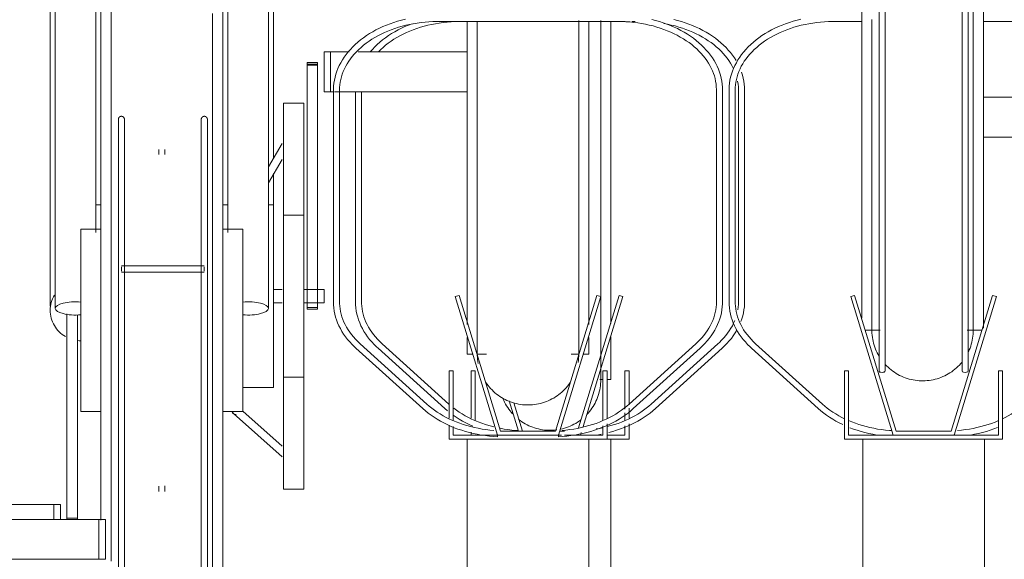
# Model space of a CAD drawing. Extents: x 50445 to 145605, y -10968 to 41989.
# Tile 176 of 256: x 92600 to 93086, y -394 to -128. Entities that reach past the tile are written whole.
import ezdxf

# ---------------------------------------------------------------- set-up
doc = ezdxf.new("R2010")
doc.units = 0
doc.header["$LTSCALE"] = 414.30304
doc.header["$MEASUREMENT"] = 0
doc.layers.add('A-EQPM', color=6, linetype='CONTINUOUS', lineweight=18)

# ---------------------------------------------------------------- blocks, each defined once
blk = doc.blocks.new('97_KA_gestapelde fietsenstalling 8 fietsen 1600x1900 - Type-V116-plotview doorsnede C C  -  1 op 100')
at = {"layer": 'A-EQPM'}
for p, q in [((11637.81, -795.88), (11641.33, -795.88)), ((11703.67, -795.88), (11719.26, -795.88)), ((11712.2, -795.87), (11712.2, -944.89)), ((11722.65, -795.88), (11724.14, -795.88)), ((11775.09, -829.74), (11775.09, -934.24)), ((11778.09, -934.24), (11778.09, -829.74)), ((11586.31, -830.54), (11586.31, -934.24)), ((11589.31, -934.24), (11589.31, -830.54)), ((11895.83, -833.23), (11959.66, -833.23)), ((11959.66, -852.93), (11895.83, -852.93)), ((11716.19, -931.06), (11696.21, -996.39)), ((11698.51, -995.71), (11718.1, -931.64)), ((11718.1, -931.64), (11716.19, -931.06)), ((11632.29, -984.65), (11599.42, -954.89)), ((11712.2, -951.39), (11712.2, -972.58)), ((11764.98, -954.89), (11732.11, -984.65)), ((11597.41, -957.12), (11630.28, -986.87)), ((11734.12, -986.87), (11766.99, -957.12)), ((11645.26, -968.3), (11643.26, -968.3)), ((11643.26, -968.3), (11643.26, -991.51)), ((11645.26, -992.7), (11645.26, -968.3)), ((11721.14, -968.3), (11719.14, -968.3)), ((11719.14, -968.3), (11719.14, -987.12)), ((11721.14, -985.04), (11721.14, -968.3)), ((11706.74, -972.58), (11708.27, -972.58)), ((11710.27, -972.58), (11712.2, -972.58)), ((11661.99, -982.96), (11666.59, -998)), ((11668.68, -998), (11664.4, -984.01)), ((11630.28, -986.87), (11631.59, -988.01)), ((11719.14, -988.95), (11719.14, -992.57)), ((11721.14, -991.51), (11721.14, -986.72)), ((11721.14, -1002), (11721.14, -994.45)), ((11643.26, -998.42), (11643.26, -1000)), ((11689.35, -998), (11686.94, -998)), ((11697.2, -1000), (11697.59, -998.74)), ((11705.35, -999.9), (11707.33, -999.54)), ((11719.14, -995.42), (11719.14, -1000)), ((11719.14, -1000), (11710.27, -1000)), ((11710.27, -1002), (11721.14, -1002)), ((11712.2, -1002), (11712.2, -1284.16))]:
    blk.add_line(p, q, dxfattribs=at)
at = {"layer": 'A-EQPM', "flags": 128}
for points in [[(11597.62, -810.82), (11598.74, -809.71), (11599.92, -808.64), (11601.16, -807.59), (11602.47, -806.59), (11603.83, -805.61), (11605.24, -804.68), (11606.71, -803.78), (11608.23, -802.93), (11609.8, -802.12), (11611.42, -801.35), (11613.08, -800.63), (11614.78, -799.96), (11616.51, -799.34), (11618.29, -798.76), (11620.09, -798.23), (11621.93, -797.76), (11623.79, -797.34), (11625.67, -796.97), (11627.58, -796.65), (11629.5, -796.39), (11631.43, -796.18), (11633.38, -796.03), (11635.33, -795.93), (11637.28, -795.89), (11637.81, -795.88)], [(11707.2, -972.58), (11707.2, -972.33), (11707.2, -971.6), (11707.2, -970.38), (11707.2, -968.68), (11707.2, -966.5), (11707.2, -963.84), (11707.2, -960.71), (11707.2, -957.1), (11707.2, -953.04), (11707.2, -948.51), (11707.2, -943.54), (11707.2, -938.13), (11707.2, -932.29), (11707.2, -926.02), (11707.2, -919.34), (11707.2, -912.25), (11707.2, -904.78), (11707.2, -896.92), (11707.2, -888.7), (11707.2, -880.13), (11707.2, -871.22), (11707.2, -861.98), (11707.2, -852.43), (11707.2, -842.58), (11707.2, -832.46), (11707.2, -822.07), (11707.2, -811.43), (11707.2, -800.57), (11707.2, -795.42)], [(11773.93, -815.2), (11773.07, -813.85), (11772.14, -812.52), (11771.14, -811.23), (11770.07, -809.96), (11768.93, -808.73), (11767.72, -807.54), (11766.45, -806.38), (11765.12, -805.26), (11763.72, -804.18), (11762.27, -803.14), (11760.76, -802.15), (11759.2, -801.19), (11757.59, -800.29), (11755.93, -799.43), (11754.22, -798.62), (11752.47, -797.86), (11750.68, -797.15), (11748.86, -796.5), (11746.99, -795.89), (11745.1, -795.34), (11743.18, -794.84)], [(11614.19, -796.98), (11612.41, -797.67), (11610.65, -798.41), (11608.93, -799.21), (11607.25, -800.05), (11605.63, -800.95), (11604.05, -801.88), (11602.53, -802.87), (11601.06, -803.89), (11599.65, -804.96), (11598.3, -806.07), (11597.01, -807.22), (11595.79, -808.41), (11594.63, -809.63), (11593.58, -810.83)], [(11738.22, -796.88), (11740.1, -797.23), (11741.97, -797.64), (11743.81, -798.1), (11745.63, -798.61), (11747.41, -799.18), (11749.16, -799.79), (11750.87, -800.45), (11752.54, -801.16), (11754.16, -801.91), (11755.75, -802.71), (11757.28, -803.55), (11758.76, -804.43), (11760.2, -805.36), (11761.57, -806.32), (11762.89, -807.32), (11764.15, -808.35), (11765.35, -809.42), (11766.48, -810.52), (11767.55, -811.65), (11768.55, -812.8), (11769.49, -813.98), (11770.35, -815.18), (11771.15, -816.41), (11771.87, -817.65), (11772.53, -818.91)], [(11778.09, -829.74), (11778.04, -828.24), (11777.92, -826.75), (11777.7, -825.26), (11777.41, -823.77), (11777.03, -822.3), (11776.57, -820.85)], [(11774.68, -825.4), (11774.89, -826.73), (11775.03, -828.05), (11775.08, -829.38), (11775.09, -829.74)], [(11586.31, -934.24), (11586.35, -935.74), (11586.48, -937.23), (11586.69, -938.72), (11586.99, -940.2), (11587.37, -941.68), (11587.83, -943.13), (11588.37, -944.57), (11588.99, -946), (11589.69, -947.4), (11590.47, -948.78), (11591.33, -950.13), (11592.25, -951.45), (11593.26, -952.75), (11594.33, -954.01), (11595.47, -955.24), (11596.67, -956.44), (11597.41, -957.12)], [(11599.42, -954.89), (11598.26, -953.8), (11597.17, -952.69), (11596.15, -951.54), (11595.19, -950.37), (11594.31, -949.17), (11593.49, -947.95), (11592.74, -946.72), (11592.07, -945.46), (11591.47, -944.19), (11590.94, -942.9), (11590.48, -941.61), (11590.1, -940.3), (11589.79, -938.99), (11589.56, -937.66), (11589.41, -936.34), (11589.33, -935.01), (11589.31, -934.24)], [(11775.09, -934.24), (11775.05, -935.57), (11774.94, -936.89), (11774.75, -938.22)], [(11776.27, -943.97), (11776.77, -942.52), (11777.2, -941.06), (11777.54, -939.58), (11777.8, -938.1), (11777.98, -936.61), (11778.07, -935.11), (11778.09, -934.24)], [(11773.25, -943.44), (11772.69, -944.72), (11772.06, -945.99), (11771.35, -947.24), (11770.57, -948.47), (11769.73, -949.68), (11768.81, -950.86), (11767.83, -952.02), (11766.77, -953.16), (11765.66, -954.26), (11764.98, -954.89)], [(11766.99, -957.12), (11768.24, -955.94), (11769.42, -954.73), (11770.53, -953.49), (11771.57, -952.21), (11772.54, -950.9), (11773.44, -949.56), (11774.26, -948.2)], [(11707.2, -968.14), (11707.2, -969.97), (11707.2, -971.32), (11707.2, -972.18), (11707.2, -972.56), (11707.2, -972.58)], [(11707.2, -972.58), (11707.18, -973.58), (11707.12, -974.57), (11707.02, -975.57), (11706.88, -976.56), (11706.7, -977.54), (11706.48, -978.52), (11706.23, -979.48), (11705.93, -980.44), (11705.6, -981.38), (11705.23, -982.31), (11704.82, -983.22), (11704.37, -984.12), (11703.89, -985), (11703.38, -985.86), (11702.83, -986.69), (11702.25, -987.51), (11701.64, -988.3), (11700.99, -989.06), (11700.32, -989.8)], [(11707.2, -972.58), (11707.18, -973.58), (11707.12, -974.57), (11707.02, -975.57), (11706.88, -976.56), (11706.7, -977.54), (11706.48, -978.52), (11706.23, -979.48), (11705.93, -980.44), (11705.6, -981.38), (11705.23, -982.31), (11704.82, -983.22), (11704.37, -984.12), (11703.89, -985), (11703.38, -985.86), (11702.83, -986.69), (11702.25, -987.51), (11701.64, -988.3), (11700.99, -989.06), (11700.32, -989.8)], [(11707.2, -972.18), (11707.2, -972.56), (11707.2, -972.58)], [(11663.76, -989.46), (11663.1, -988.71), (11662.47, -987.94), (11661.88, -987.13), (11661.31, -986.31), (11660.78, -985.46), (11660.28, -984.6), (11659.82, -983.71), (11659.39, -982.81), (11659, -981.89)], [(11663.76, -989.46), (11663.1, -988.71), (11662.47, -987.94), (11661.88, -987.13), (11661.31, -986.31), (11660.78, -985.46), (11660.28, -984.6), (11659.82, -983.71), (11659.39, -982.81), (11659, -981.89)], [(11732.11, -984.65), (11730.89, -985.7), (11729.61, -986.73), (11728.27, -987.71), (11726.88, -988.66), (11725.43, -989.58), (11723.93, -990.45), (11722.39, -991.28), (11720.79, -992.06), (11719.15, -992.8), (11717.47, -993.49), (11715.74, -994.14), (11713.98, -994.74), (11712.19, -995.28), (11710.37, -995.78)], [(11654.56, -995.91), (11653.93, -995.75), (11652.1, -995.25), (11650.31, -994.7), (11648.56, -994.1), (11646.84, -993.46), (11645.16, -992.76), (11643.52, -992.02), (11641.92, -991.23), (11640.38, -990.4), (11638.88, -989.53), (11637.44, -988.61), (11636.05, -987.66), (11634.71, -986.67)], [(11711.22, -998.66), (11713.13, -998.14), (11715.01, -997.56), (11716.85, -996.93), (11718.66, -996.25), (11720.43, -995.51), (11722.16, -994.73), (11723.85, -993.9), (11725.49, -993.02), (11727.07, -992.09), (11728.61, -991.12), (11730.09, -990.1), (11731.52, -989.04), (11732.88, -987.94), (11734.12, -986.87)], [(11634.39, -990.17), (11635.87, -991.17), (11637.41, -992.14), (11639, -993.07), (11640.64, -993.94), (11642.33, -994.77), (11644.06, -995.56)], [(11685.46, -997.36), (11684.47, -997.47), (11683.47, -997.54), (11682.47, -997.57), (11681.47, -997.57), (11680.47, -997.52), (11679.47, -997.43), (11678.48, -997.3), (11677.5, -997.13), (11676.52, -996.92), (11675.55, -996.68), (11674.59, -996.39), (11673.65, -996.07), (11672.71, -995.71), (11671.8, -995.31), (11670.89, -994.87), (11670.01, -994.4), (11669.15, -993.9), (11668.31, -993.36), (11667.49, -992.79), (11666.69, -992.18)], [(11668.31, -993.36), (11667.49, -992.79), (11666.69, -992.18)], [(11674.59, -996.39), (11673.65, -996.07), (11672.71, -995.71), (11671.8, -995.31), (11670.89, -994.87), (11670.01, -994.4)], [(11697.34, -992.47), (11696.54, -993.06), (11695.71, -993.61), (11694.85, -994.14), (11693.98, -994.63), (11693.09, -995.08), (11692.18, -995.5), (11691.26, -995.88), (11690.32, -996.22), (11689.37, -996.53), (11688.4, -996.79), (11687.43, -997.02)], [(11697.34, -992.47), (11696.54, -993.06), (11695.71, -993.61), (11694.85, -994.14), (11693.98, -994.63), (11693.09, -995.08)], [(11666.5, -997.71), (11665.32, -997.64), (11663.38, -997.46), (11661.46, -997.23), (11659.54, -996.94), (11657.65, -996.6)], [(11685.46, -997.36), (11684.47, -997.47), (11683.47, -997.54), (11682.47, -997.57), (11681.47, -997.57), (11680.47, -997.52), (11679.47, -997.43), (11678.48, -997.3), (11677.5, -997.13), (11676.52, -996.92), (11675.55, -996.68)], [(11692.18, -995.5), (11691.26, -995.88), (11690.32, -996.22), (11689.37, -996.53), (11688.4, -996.79), (11687.43, -997.02)], [(11708.27, -996.28), (11706.65, -996.62), (11704.89, -996.93)]]:
    blk.add_lwpolyline(points, dxfattribs=at)
at = {"layer": 'A-EQPM'}
blk.add_ellipse((11697.2, -999.26), major_axis=(-0.07, 1.5), ratio=0.049327, start_param=4.187571, end_param=4.44937, dxfattribs=at)
blk = doc.blocks.new('97_KA_gestapelde fietsenstalling 16 fietsen 1600x2900 - Type-8054703-plotview doorsnede C C  -  1 op 100')
at = {"layer": 'A-EQPM'}
for p, q in [((11438.33, -630.29), (11438.33, -937.45)), ((11458.33, -899.91), (11458.33, -630.29)), ((11523.33, -630.29), (11523.33, -899.91)), ((11543.33, -937.45), (11543.33, -630.29)), ((11460.83, -943.38), (11460.83, -638.57)), ((11520.83, -638.57), (11520.83, -943.38)), ((11844.39, -638.38), (11844.39, -968.3)), ((11847.39, -968.3), (11847.39, -638.38)), ((11885.27, -638.38), (11885.27, -968.3)), ((11888.27, -968.3), (11888.27, -638.38)), ((11835.83, -942.33), (11835.83, -643.38)), ((11895.83, -643.38), (11895.83, -947.15)), ((11435.83, -751.81), (11435.83, -936.29)), ((11545.83, -863.63), (11545.83, -751.81)), ((11626.95, -795.88), (11715.72, -795.88)), ((11821.95, -795.88), (11835.83, -795.88)), ((11895.83, -795.88), (11910.72, -795.88)), ((11641.33, -945.46), (11641.33, -796.12)), ((11701.33, -796.07), (11701.33, -945.46)), ((11570.83, -810.83), (11574.05, -810.83)), ((11570.83, -830.54), (11570.83, -810.83)), ((11574.05, -810.83), (11583.24, -810.83)), ((11574.05, -830.54), (11574.05, -810.83)), ((11587.6, -810.83), (11641.33, -810.83)), ((11567.63, -816.17), (11562.41, -816.17)), ((11562.41, -817.48), (11562.41, -816.17)), ((11562.41, -816.17), (11562.41, -816.47)), ((11562.41, -816.94), (11567.63, -816.94)), ((11562.41, -927.23), (11562.41, -817.48)), ((11567.63, -817.48), (11562.41, -817.48)), ((11567.63, -816.47), (11567.63, -816.17)), ((11567.63, -816.17), (11567.63, -817.48)), ((11567.63, -817.48), (11567.63, -927.23)), ((11575.45, -829.74), (11575.45, -934.24)), ((11578.45, -934.24), (11578.45, -829.74)), ((11764.22, -829.74), (11764.22, -934.24)), ((11767.22, -934.24), (11767.22, -829.74)), ((11770.45, -829.74), (11770.45, -934.24)), ((11773.45, -934.24), (11773.45, -829.74)), ((11574.05, -830.54), (11570.83, -830.54)), ((11575.65, -830.54), (11574.05, -830.54)), ((11578.01, -830.54), (11575.88, -830.54)), ((11641.33, -830.54), (11578.24, -830.54)), ((11560.83, -836.13), (11550.83, -836.13)), ((11550.83, -931.38), (11550.83, -836.13)), ((11560.83, -836.13), (11560.83, -931.38)), ((11469.39, -852.95), (11469.39, -900.58)), ((11472.39, -900.58), (11472.39, -852.95)), ((11510.27, -852.95), (11510.27, -900.58)), ((11513.27, -900.58), (11513.27, -852.95)), ((11489.33, -859.01), (11489.33, -861.57)), ((11492.33, -861.57), (11492.33, -859.01)), ((11550.2, -856.06), (11543.33, -867.67)), ((11543.33, -875.51), (11550.2, -863.91)), ((11545.83, -886.37), (11545.83, -870.92)), ((11460.83, -886.38), (11458.33, -886.38)), ((11523.39, -886.38), (11520.83, -886.38)), ((11545.83, -886.38), (11543.33, -886.38)), ((11545.83, -886.38), (11545.83, -931.38)), ((11560.83, -891.38), (11550.83, -891.38)), ((11460.83, -898.38), (11450.83, -898.38)), ((11450.83, -943.38), (11450.83, -898.38)), ((11530.83, -898.38), (11520.83, -898.38)), ((11530.83, -898.38), (11530.83, -943.38)), ((11511.68, -916.5), (11470.88, -916.5)), ((11470.88, -918), (11470.88, -916.94)), ((11511.68, -916.94), (11511.68, -918)), ((11470.88, -919.06), (11470.88, -918)), ((11470.88, -919.5), (11511.68, -919.5)), ((11511.68, -918), (11511.68, -919.06)), ((11550.2, -928.03), (11545.83, -928.03)), ((11545.83, -931.38), (11545.83, -976.38)), ((11550.83, -1026.63), (11550.83, -931.38)), ((11570.83, -928.03), (11560.83, -928.03)), ((11560.83, -931.38), (11560.83, -1026.63)), ((11562.41, -937.75), (11562.41, -927.23)), ((11567.63, -927.23), (11567.63, -937.75)), ((11570.83, -928.03), (11570.83, -931.38)), ((11570.83, -931.38), (11570.83, -934.73)), ((11637.35, -931.06), (11635.43, -931.64)), ((11635.43, -931.64), (11656.33, -1000)), ((11657.81, -998), (11637.35, -931.06)), ((11705.32, -931.06), (11684.85, -998)), ((11686.33, -1000), (11707.23, -931.64)), ((11707.23, -931.64), (11705.32, -931.06)), ((11832.35, -931.06), (11830.43, -931.64)), ((11830.43, -931.64), (11851.33, -1000)), ((11852.81, -998), (11832.35, -931.06)), ((11900.32, -931.06), (11879.85, -998)), ((11881.33, -1000), (11902.23, -931.64)), ((11902.23, -931.64), (11900.32, -931.06)), ((11469.39, -936.38), (11469.39, -1266.3)), ((11472.39, -1266.3), (11472.39, -936.38)), ((11510.27, -936.38), (11510.27, -1266.3)), ((11513.27, -1266.3), (11513.27, -936.38)), ((11545.83, -934.73), (11550.2, -934.73)), ((11560.83, -934.73), (11570.83, -934.73)), ((11444.04, -1041), (11444.04, -940.17)), ((11449.26, -940.59), (11449.26, -1041)), ((11562.41, -936.98), (11562.41, -937.75)), ((11562.41, -936.98), (11567.63, -936.98)), ((11562.41, -937.75), (11567.63, -937.75)), ((11567.63, -937.75), (11567.63, -936.98)), ((11450.83, -988.38), (11450.83, -943.38)), ((11460.83, -1041.89), (11460.83, -943.38)), ((11520.83, -943.38), (11520.83, -1244.78)), ((11530.83, -943.38), (11530.83, -988.38)), ((11837.58, -948.19), (11844.85, -948.19)), ((11887.83, -948.19), (11895.08, -948.19)), ((11621.43, -984.65), (11588.55, -954.89)), ((11641.33, -960.08), (11641.33, -951.8)), ((11701.33, -951.85), (11701.33, -960.08)), ((11754.11, -954.89), (11721.24, -984.65)), ((11816.43, -984.65), (11783.55, -954.89)), ((11586.54, -957.12), (11619.41, -986.87)), ((11641.33, -960.08), (11644.13, -960.08)), ((11646.22, -960.08), (11650.86, -960.08)), ((11692.67, -960.08), (11696.45, -960.08)), ((11698.54, -960.08), (11701.33, -960.08)), ((11723.25, -986.87), (11756.13, -957.12)), ((11781.54, -957.12), (11814.41, -986.87)), ((11634.39, -968.3), (11632.39, -968.3)), ((11632.39, -968.3), (11632.39, -991.51)), ((11634.39, -992.7), (11634.39, -968.3)), ((11710.27, -968.3), (11708.27, -968.3)), ((11708.27, -968.3), (11708.27, -992.57)), ((11710.27, -991.51), (11710.27, -968.3)), ((11829.39, -968.3), (11827.39, -968.3)), ((11827.39, -968.3), (11827.39, -1002)), ((11829.39, -1000), (11829.39, -968.3)), ((11905.27, -968.3), (11903.27, -968.3)), ((11903.27, -968.3), (11903.27, -1000)), ((11905.27, -1002), (11905.27, -968.3)), ((11550.83, -971.38), (11560.83, -971.38)), ((11530.83, -976.38), (11545.83, -976.38)), ((11450.83, -988.38), (11460.83, -988.38)), ((11520.83, -988.38), (11530.83, -988.38)), ((11526.22, -989.36), (11550.2, -1010.74)), ((11550.2, -1005.38), (11530.83, -988.11)), ((11710.27, -1002), (11710.27, -994.45)), ((11632.39, -995.05), (11632.39, -1002)), ((11634.39, -1000), (11634.39, -995.67)), ((11684.85, -998), (11657.81, -998)), ((11708.27, -995.42), (11708.27, -1000)), ((11879.85, -998), (11852.81, -998)), ((11632.39, -1002), (11710.27, -1002)), ((11656.33, -1000), (11634.39, -1000)), ((11641.33, -1284.38), (11641.33, -1002)), ((11656.33, -1000), (11686.33, -1000)), ((11687.88, -1000), (11686.33, -1000)), ((11708.27, -1000), (11689.35, -1000)), ((11701.33, -1002), (11701.33, -1284.16)), ((11827.39, -1002), (11905.27, -1002)), ((11851.33, -1000), (11829.39, -1000)), ((11836.33, -1210), (11836.33, -1002)), ((11851.33, -1000), (11881.33, -1000)), ((11903.27, -1000), (11881.33, -1000)), ((11896.33, -1210), (11896.33, -1002)), ((11489.33, -1025.12), (11489.33, -1027.75)), ((11492.33, -1027.75), (11492.33, -1025.02)), ((11550.83, -1026.63), (11560.83, -1026.63)), ((11351.82, -1034.11), (11437.62, -1034.11)), ((11437.62, -1034.11), (11440.84, -1034.11)), ((11437.62, -1041.5), (11437.62, -1034.11)), ((11440.84, -1041.5), (11440.84, -1034.11)), ((11358.24, -1041.5), (11459.84, -1041.5)), ((11444.04, -1041.65), (11444.04, -1041)), ((11449.26, -1041), (11444.04, -1041)), ((11449.26, -1041), (11449.26, -1041.65)), ((11459.84, -1041.5), (11463.06, -1041.5)), ((11459.84, -1061.2), (11459.84, -1041.5)), ((11463.06, -1061.2), (11463.06, -1041.5)), ((11459.84, -1061.2), (11358.24, -1061.2)), ((11463.06, -1061.2), (11459.84, -1061.2))]:
    blk.add_line(p, q, dxfattribs=at)
at = {"layer": 'A-EQPM', "flags": 128}
for points in [[(11465.83, -789.08), (11465.83, -799.71), (11465.83, -810.58), (11465.83, -821.66), (11465.83, -832.93), (11465.83, -844.38), (11465.83, -855.98), (11465.83, -867.73), (11465.83, -879.6), (11465.83, -891.57), (11465.83, -903.62), (11465.83, -915.74), (11465.83, -927.9), (11465.83, -940.09), (11465.83, -943.38)], [(11515.83, -943.38), (11515.83, -931.19), (11515.83, -919.02), (11515.83, -906.89), (11515.83, -894.82), (11515.83, -882.82), (11515.83, -870.92), (11515.83, -859.14), (11515.83, -847.5), (11515.83, -836), (11515.83, -824.68), (11515.83, -813.55), (11515.83, -802.62), (11515.83, -791.93)], [(11840.83, -794.83), (11840.83, -805.29), (11840.83, -815.48), (11840.83, -825.41), (11840.83, -835.04), (11840.83, -844.36), (11840.83, -853.37), (11840.83, -862.03), (11840.83, -870.35), (11840.83, -878.3), (11840.83, -885.88), (11840.83, -893.07), (11840.83, -899.86), (11840.83, -906.24), (11840.83, -912.21), (11840.83, -917.74), (11840.83, -922.83), (11840.83, -927.47), (11840.83, -931.66), (11840.83, -935.39), (11840.83, -938.65), (11840.83, -941.44), (11840.83, -943.75), (11840.83, -945.58), (11840.83, -946.93), (11840.83, -947.79), (11840.83, -948.17), (11840.83, -948.19)], [(11890.83, -948.19), (11890.83, -947.94), (11890.83, -947.21), (11890.83, -945.99), (11890.83, -944.29), (11890.83, -942.11), (11890.83, -939.45), (11890.83, -936.31), (11890.83, -932.71), (11890.83, -928.65), (11890.83, -924.12), (11890.83, -919.15), (11890.83, -913.74), (11890.83, -907.9), (11890.83, -901.63), (11890.83, -894.95), (11890.83, -887.86), (11890.83, -880.39), (11890.83, -872.53), (11890.83, -864.31), (11890.83, -855.74), (11890.83, -846.83), (11890.83, -837.59), (11890.83, -828.04), (11890.83, -818.19), (11890.83, -808.07), (11890.83, -797.68), (11890.83, -787.04)], [(11610.88, -794.72), (11608.95, -795.2), (11607.04, -795.74), (11605.17, -796.33), (11603.34, -796.97), (11601.54, -797.67), (11599.78, -798.41), (11598.06, -799.21), (11596.39, -800.05), (11594.76, -800.95), (11593.19, -801.88), (11591.66, -802.87), (11590.19, -803.89), (11588.78, -804.96), (11587.43, -806.07), (11586.14, -807.22), (11584.92, -808.41), (11583.76, -809.63), (11582.67, -810.88), (11581.65, -812.17), (11580.7, -813.49), (11579.83, -814.83), (11579.03, -816.21), (11578.31, -817.6), (11577.66, -819.02), (11577.1, -820.45), (11576.62, -821.91), (11576.22, -823.37), (11575.9, -824.85), (11575.66, -826.34), (11575.51, -827.84), (11575.45, -829.34), (11575.45, -829.74)], [(11578.45, -829.74), (11578.48, -828.41), (11578.6, -827.08), (11578.78, -825.76), (11579.05, -824.44), (11579.38, -823.13), (11579.8, -821.83), (11580.28, -820.53), (11580.84, -819.25), (11581.47, -817.99), (11582.18, -816.74), (11582.96, -815.51), (11583.8, -814.3), (11584.72, -813.12), (11585.71, -811.95), (11586.76, -810.82), (11587.87, -809.71), (11589.05, -808.64), (11590.3, -807.59), (11591.6, -806.59), (11592.96, -805.61), (11594.38, -804.68), (11595.84, -803.78), (11597.37, -802.93), (11598.94, -802.12), (11600.55, -801.35), (11602.21, -800.63), (11603.91, -799.96), (11605.65, -799.34), (11607.42, -798.76), (11609.23, -798.23), (11611.06, -797.76), (11612.92, -797.34), (11614.8, -796.97), (11616.71, -796.65), (11618.63, -796.39), (11620.56, -796.18), (11622.51, -796.03), (11624.46, -795.93), (11626.42, -795.89), (11626.95, -795.88)], [(11696.33, -960.08), (11696.33, -959.83), (11696.33, -959.1), (11696.33, -957.88), (11696.33, -956.18), (11696.33, -954), (11696.33, -951.34), (11696.33, -948.21), (11696.33, -944.6), (11696.33, -940.54), (11696.33, -936.01), (11696.33, -931.04), (11696.33, -925.63), (11696.33, -919.79), (11696.33, -913.52), (11696.33, -906.84), (11696.33, -899.75), (11696.33, -892.28), (11696.33, -884.42), (11696.33, -876.2), (11696.33, -867.63), (11696.33, -858.72), (11696.33, -849.48), (11696.33, -839.93), (11696.33, -830.08), (11696.33, -819.96), (11696.33, -809.57), (11696.33, -798.93), (11696.33, -795.38)], [(11767.22, -829.74), (11767.18, -828.24), (11767.05, -826.75), (11766.84, -825.26), (11766.54, -823.77), (11766.16, -822.3), (11765.7, -820.85), (11765.16, -819.4), (11764.54, -817.98), (11763.84, -816.58), (11763.06, -815.2), (11762.2, -813.85), (11761.28, -812.52), (11760.28, -811.23), (11759.2, -809.96), (11758.06, -808.73), (11756.86, -807.54), (11755.58, -806.38), (11754.25, -805.26), (11752.86, -804.18), (11751.4, -803.14), (11749.89, -802.15), (11748.33, -801.19), (11746.72, -800.29), (11745.06, -799.43), (11743.35, -798.62), (11741.6, -797.86), (11739.82, -797.15), (11737.99, -796.5), (11736.13, -795.89), (11734.23, -795.34), (11732.31, -794.84)], [(11715.72, -795.88), (11717.68, -795.91), (11719.63, -795.99), (11721.58, -796.13), (11723.51, -796.33), (11725.44, -796.57), (11727.35, -796.88), (11729.24, -797.23), (11731.1, -797.64), (11732.95, -798.1), (11734.76, -798.61), (11736.54, -799.18), (11738.29, -799.79), (11740, -800.45), (11741.67, -801.16), (11743.3, -801.91), (11744.88, -802.71), (11746.41, -803.55), (11747.9, -804.43), (11749.33, -805.36), (11750.7, -806.32), (11752.02, -807.32), (11753.28, -808.35), (11754.48, -809.42), (11755.61, -810.52), (11756.68, -811.65), (11757.68, -812.8), (11758.62, -813.98), (11759.49, -815.18), (11760.28, -816.41), (11761.01, -817.65), (11761.66, -818.91), (11762.24, -820.19), (11762.74, -821.48), (11763.18, -822.78), (11763.53, -824.09), (11763.82, -825.4), (11764.02, -826.73), (11764.16, -828.05), (11764.22, -829.38), (11764.22, -829.74)], [(11805.88, -794.72), (11803.95, -795.2), (11802.04, -795.74), (11800.17, -796.33), (11798.34, -796.97), (11796.54, -797.67), (11794.78, -798.41), (11793.06, -799.21), (11791.39, -800.05), (11789.76, -800.95), (11788.19, -801.88), (11786.66, -802.87), (11785.19, -803.89), (11783.78, -804.96), (11782.43, -806.07), (11781.14, -807.22), (11779.92, -808.41), (11778.76, -809.63), (11777.67, -810.88), (11776.65, -812.17), (11775.7, -813.49), (11774.83, -814.83), (11774.03, -816.21), (11773.31, -817.6), (11772.66, -819.02), (11772.1, -820.45), (11771.62, -821.91), (11771.22, -823.37), (11770.9, -824.85), (11770.66, -826.34), (11770.51, -827.84), (11770.45, -829.34), (11770.45, -829.74)], [(11773.45, -829.74), (11773.48, -828.41), (11773.6, -827.08), (11773.78, -825.76), (11774.05, -824.44), (11774.38, -823.13), (11774.8, -821.83), (11775.28, -820.53), (11775.84, -819.25), (11776.47, -817.99), (11777.18, -816.74), (11777.96, -815.51), (11778.8, -814.3), (11779.72, -813.12), (11780.71, -811.95), (11781.76, -810.82), (11782.87, -809.71), (11784.05, -808.64), (11785.3, -807.59), (11786.6, -806.59), (11787.96, -805.61), (11789.38, -804.68), (11790.84, -803.78), (11792.37, -802.93), (11793.94, -802.12), (11795.55, -801.35), (11797.21, -800.63), (11798.91, -799.96), (11800.65, -799.34), (11802.42, -798.76), (11804.23, -798.23), (11806.06, -797.76), (11807.92, -797.34), (11809.8, -796.97), (11811.71, -796.65), (11813.63, -796.39), (11815.56, -796.18), (11817.51, -796.03), (11819.46, -795.93), (11821.42, -795.89), (11821.95, -795.88)], [(11646.33, -796.02), (11646.33, -806.72), (11646.33, -817.18), (11646.33, -827.38), (11646.33, -837.3), (11646.33, -846.93), (11646.33, -856.25), (11646.33, -865.26), (11646.33, -873.92), (11646.33, -882.24), (11646.33, -890.2), (11646.33, -897.77), (11646.33, -904.96), (11646.33, -911.76), (11646.33, -918.14), (11646.33, -924.1), (11646.33, -929.63), (11646.33, -934.72), (11646.33, -939.36), (11646.33, -943.55), (11646.33, -947.28), (11646.33, -950.54), (11646.33, -953.33), (11646.33, -955.64), (11646.33, -957.47), (11646.33, -958.82), (11646.33, -959.68), (11646.33, -960.06), (11646.33, -960.08)], [(11469.39, -844.17), (11469.39, -844.11), (11469.4, -844.05), (11469.4, -843.99), (11469.41, -843.93), (11469.42, -843.87), (11469.44, -843.81), (11469.45, -843.75), (11469.47, -843.69), (11469.49, -843.64), (11469.51, -843.58), (11469.54, -843.53), (11469.56, -843.47), (11469.59, -843.42), (11469.62, -843.37), (11469.66, -843.32), (11469.69, -843.27), (11469.73, -843.22), (11469.77, -843.18), (11469.81, -843.13), (11469.85, -843.09), (11469.89, -843.05), (11469.94, -843.01), (11469.98, -842.97), (11470.03, -842.94), (11470.08, -842.9), (11470.13, -842.87), (11470.19, -842.84), (11470.24, -842.81), (11470.29, -842.79), (11470.35, -842.77), (11470.41, -842.75), (11470.46, -842.73), (11470.52, -842.71), (11470.58, -842.7), (11470.64, -842.69), (11470.7, -842.68), (11470.76, -842.67), (11470.82, -842.67), (11470.88, -842.67), (11470.94, -842.67), (11471, -842.67), (11471.06, -842.67), (11471.12, -842.68), (11471.18, -842.69), (11471.23, -842.7), (11471.29, -842.72), (11471.35, -842.74), (11471.41, -842.76), (11471.46, -842.78), (11471.52, -842.8), (11471.57, -842.83), (11471.62, -842.86), (11471.68, -842.89), (11471.73, -842.92), (11471.78, -842.95), (11471.82, -842.99), (11471.87, -843.03), (11471.91, -843.07), (11471.96, -843.11), (11472, -843.15), (11472.04, -843.2), (11472.08, -843.24), (11472.11, -843.29), (11472.15, -843.34), (11472.18, -843.39), (11472.21, -843.44), (11472.24, -843.5), (11472.26, -843.55), (11472.29, -843.61), (11472.31, -843.66), (11472.33, -843.72), (11472.34, -843.78), (11472.36, -843.84), (11472.37, -843.89), (11472.38, -843.95), (11472.39, -844.01), (11472.39, -844.07), (11472.39, -844.13), (11472.39, -844.17)], [(11469.39, -846.37), (11469.39, -845.94), (11469.39, -845.55), (11469.39, -845.22), (11469.39, -844.92), (11469.39, -844.68), (11469.39, -844.48), (11469.39, -844.33), (11469.39, -844.23), (11469.39, -844.17), (11469.39, -844.17)], [(11469.39, -844.17), (11469.39, -844.19), (11469.39, -844.26), (11469.39, -844.38), (11469.39, -844.55), (11469.39, -844.76), (11469.39, -845.02), (11469.39, -845.33), (11469.39, -845.69), (11469.39, -846.09), (11469.39, -846.53), (11469.39, -847.02), (11469.39, -847.56), (11469.39, -848.13), (11469.39, -848.75), (11469.39, -849.4), (11469.39, -850.1), (11469.39, -850.84), (11469.39, -851.61), (11469.39, -852.42), (11469.39, -852.95)], [(11472.39, -852.95), (11472.39, -852.12), (11472.39, -851.32), (11472.39, -850.56), (11472.39, -849.84), (11472.39, -849.16), (11472.39, -848.52), (11472.39, -847.92), (11472.39, -847.36), (11472.39, -846.84), (11472.39, -846.37), (11472.39, -845.94), (11472.39, -845.55), (11472.39, -845.22), (11472.39, -844.92), (11472.39, -844.68), (11472.39, -844.48), (11472.39, -844.33), (11472.39, -844.23), (11472.39, -844.17), (11472.39, -844.17)], [(11472.39, -844.17), (11472.39, -844.19), (11472.39, -844.26), (11472.39, -844.38), (11472.39, -844.55), (11472.39, -844.76), (11472.39, -845.02), (11472.39, -845.33), (11472.39, -845.69), (11472.39, -846.09)], [(11510.27, -844.17), (11510.27, -844.11), (11510.28, -844.05), (11510.28, -843.99), (11510.29, -843.93), (11510.3, -843.87), (11510.31, -843.81), (11510.33, -843.75), (11510.35, -843.69), (11510.37, -843.64), (11510.39, -843.58), (11510.41, -843.53), (11510.44, -843.47), (11510.47, -843.42), (11510.5, -843.37), (11510.53, -843.32), (11510.57, -843.27), (11510.6, -843.22), (11510.64, -843.18), (11510.68, -843.13), (11510.73, -843.09), (11510.77, -843.05), (11510.82, -843.01), (11510.86, -842.97), (11510.91, -842.94), (11510.96, -842.9), (11511.01, -842.87), (11511.06, -842.84), (11511.12, -842.81), (11511.17, -842.79), (11511.23, -842.77), (11511.28, -842.75), (11511.34, -842.73), (11511.4, -842.71), (11511.46, -842.7), (11511.52, -842.69), (11511.58, -842.68), (11511.63, -842.67), (11511.69, -842.67), (11511.75, -842.67), (11511.81, -842.67), (11511.87, -842.67), (11511.93, -842.67), (11511.99, -842.68), (11512.05, -842.69), (11512.11, -842.7), (11512.17, -842.72), (11512.23, -842.74), (11512.28, -842.76), (11512.34, -842.78), (11512.4, -842.8), (11512.45, -842.83), (11512.5, -842.86), (11512.55, -842.89), (11512.6, -842.92), (11512.65, -842.95), (11512.7, -842.99), (11512.75, -843.03), (11512.79, -843.07), (11512.84, -843.11), (11512.88, -843.15), (11512.92, -843.2), (11512.95, -843.24), (11512.99, -843.29), (11513.02, -843.34), (11513.06, -843.39), (11513.09, -843.44), (11513.11, -843.5), (11513.14, -843.55), (11513.16, -843.61), (11513.18, -843.66), (11513.2, -843.72), (11513.22, -843.78), (11513.23, -843.84), (11513.25, -843.89), (11513.26, -843.95), (11513.26, -844.01), (11513.27, -844.07), (11513.27, -844.13), (11513.27, -844.17)], [(11510.27, -845.94), (11510.27, -845.55), (11510.27, -845.22), (11510.27, -844.92), (11510.27, -844.68), (11510.27, -844.48), (11510.27, -844.33), (11510.27, -844.23), (11510.27, -844.17), (11510.27, -844.17)], [(11510.27, -844.17), (11510.27, -844.19), (11510.27, -844.26), (11510.27, -844.38), (11510.27, -844.55), (11510.27, -844.76), (11510.27, -845.02), (11510.27, -845.33), (11510.27, -845.69), (11510.27, -846.09), (11510.27, -846.53), (11510.27, -847.02), (11510.27, -847.56), (11510.27, -848.13), (11510.27, -848.75), (11510.27, -849.4), (11510.27, -850.1), (11510.27, -850.84), (11510.27, -851.61), (11510.27, -852.42), (11510.27, -852.95)], [(11513.27, -852.95), (11513.27, -852.12), (11513.27, -851.32), (11513.27, -850.56), (11513.27, -849.84), (11513.27, -849.16), (11513.27, -848.52), (11513.27, -847.92), (11513.27, -847.36), (11513.27, -846.84), (11513.27, -846.37), (11513.27, -845.94), (11513.27, -845.55), (11513.27, -845.22), (11513.27, -844.92), (11513.27, -844.68), (11513.27, -844.48), (11513.27, -844.33), (11513.27, -844.23), (11513.27, -844.17), (11513.27, -844.17)], [(11513.27, -844.17), (11513.27, -844.19), (11513.27, -844.26), (11513.27, -844.38), (11513.27, -844.55), (11513.27, -844.76), (11513.27, -845.02), (11513.27, -845.33), (11513.27, -845.69), (11513.27, -846.09), (11513.27, -846.53)], [(11469.39, -900.58), (11469.39, -901.45), (11469.39, -902.34), (11469.39, -903.27), (11469.39, -904.23), (11469.39, -905.22), (11469.39, -906.23), (11469.39, -907.27), (11469.39, -908.33), (11469.39, -909.41), (11469.39, -910.52), (11469.39, -911.64), (11469.39, -912.77), (11469.39, -913.93), (11469.39, -915.09), (11469.39, -916.26), (11469.39, -917.45), (11469.39, -918.64), (11469.39, -919.83), (11469.39, -921.03), (11469.39, -922.23), (11469.39, -923.43), (11469.39, -924.63), (11469.39, -925.82), (11469.39, -927.01), (11469.39, -928.18), (11469.39, -929.35), (11469.39, -930.51), (11469.39, -931.65), (11469.39, -932.77), (11469.39, -933.88), (11469.39, -934.97), (11469.39, -936.04), (11469.39, -936.38)], [(11472.39, -936.38), (11472.39, -935.32), (11472.39, -934.24), (11472.39, -933.13), (11472.39, -932.01), (11472.39, -930.88), (11472.39, -929.73), (11472.39, -928.56), (11472.39, -927.39), (11472.39, -926.21), (11472.39, -925.02), (11472.39, -923.82), (11472.39, -922.62), (11472.39, -921.42), (11472.39, -920.22), (11472.39, -919.03), (11472.39, -917.84), (11472.39, -916.65), (11472.39, -915.47), (11472.39, -914.3), (11472.39, -913.15), (11472.39, -912.01), (11472.39, -910.88), (11472.39, -909.77), (11472.39, -908.68), (11472.39, -907.61), (11472.39, -906.57), (11472.39, -905.55), (11472.39, -904.55), (11472.39, -903.58), (11472.39, -902.64), (11472.39, -901.74), (11472.39, -900.86), (11472.39, -900.58)], [(11510.27, -900.58), (11510.27, -901.45), (11510.27, -902.34), (11510.27, -903.27), (11510.27, -904.23), (11510.27, -905.22), (11510.27, -906.23), (11510.27, -907.27), (11510.27, -908.33), (11510.27, -909.41), (11510.27, -910.52), (11510.27, -911.64), (11510.27, -912.77), (11510.27, -913.93), (11510.27, -915.09), (11510.27, -916.26), (11510.27, -917.45), (11510.27, -918.64), (11510.27, -919.83), (11510.27, -921.03), (11510.27, -922.23), (11510.27, -923.43), (11510.27, -924.63), (11510.27, -925.82), (11510.27, -927.01), (11510.27, -928.18), (11510.27, -929.35), (11510.27, -930.51), (11510.27, -931.65), (11510.27, -932.77), (11510.27, -933.88), (11510.27, -934.97), (11510.27, -936.04), (11510.27, -936.38)], [(11513.27, -936.38), (11513.27, -935.32), (11513.27, -934.24), (11513.27, -933.13), (11513.27, -932.01), (11513.27, -930.88), (11513.27, -929.73), (11513.27, -928.56), (11513.27, -927.39), (11513.27, -926.21), (11513.27, -925.02), (11513.27, -923.82), (11513.27, -922.62), (11513.27, -921.42), (11513.27, -920.22), (11513.27, -919.03), (11513.27, -917.84), (11513.27, -916.65), (11513.27, -915.47), (11513.27, -914.3), (11513.27, -913.15), (11513.27, -912.01), (11513.27, -910.88), (11513.27, -909.77), (11513.27, -908.68), (11513.27, -907.61), (11513.27, -906.57), (11513.27, -905.55), (11513.27, -904.55), (11513.27, -903.58), (11513.27, -902.64), (11513.27, -901.74), (11513.27, -900.86), (11513.27, -900.58)], [(11575.45, -934.24), (11575.49, -935.74), (11575.62, -937.23), (11575.83, -938.72), (11576.12, -940.2), (11576.5, -941.68), (11576.96, -943.13), (11577.5, -944.57), (11578.13, -946), (11578.83, -947.4), (11579.61, -948.78), (11580.46, -950.13), (11581.39, -951.45), (11582.39, -952.75), (11583.46, -954.01), (11584.6, -955.24), (11585.81, -956.44), (11586.54, -957.12)], [(11588.55, -954.89), (11587.4, -953.8), (11586.31, -952.69), (11585.28, -951.54), (11584.33, -950.37), (11583.44, -949.17), (11582.62, -947.95), (11581.88, -946.72), (11581.2, -945.46), (11580.6, -944.19), (11580.07, -942.9), (11579.61, -941.61), (11579.23, -940.3), (11578.93, -938.99), (11578.7, -937.66), (11578.54, -936.34), (11578.46, -935.01), (11578.45, -934.24)], [(11764.22, -934.24), (11764.18, -935.57), (11764.07, -936.89), (11763.88, -938.22), (11763.62, -939.54), (11763.28, -940.85), (11762.87, -942.15), (11762.38, -943.44), (11761.82, -944.72), (11761.19, -945.99), (11760.48, -947.24), (11759.71, -948.47), (11758.86, -949.68), (11757.94, -950.86), (11756.96, -952.02), (11755.91, -953.16), (11754.79, -954.26), (11754.11, -954.89)], [(11756.13, -957.12), (11757.37, -955.94), (11758.55, -954.73), (11759.66, -953.49), (11760.7, -952.21), (11761.67, -950.9), (11762.57, -949.56), (11763.39, -948.2), (11764.14, -946.81), (11764.81, -945.4), (11765.4, -943.97), (11765.91, -942.52), (11766.33, -941.06), (11766.68, -939.58), (11766.94, -938.1), (11767.11, -936.61), (11767.2, -935.11), (11767.22, -934.24)], [(11770.45, -934.24), (11770.49, -935.74), (11770.62, -937.23), (11770.83, -938.72), (11771.12, -940.2), (11771.5, -941.68), (11771.96, -943.13), (11772.5, -944.57), (11773.13, -946), (11773.83, -947.4), (11774.61, -948.78), (11775.46, -950.13), (11776.39, -951.45), (11777.39, -952.75), (11778.46, -954.01), (11779.6, -955.24), (11780.81, -956.44), (11781.54, -957.12)], [(11783.55, -954.89), (11782.4, -953.8), (11781.31, -952.69), (11780.28, -951.54), (11779.33, -950.37), (11778.44, -949.17), (11777.62, -947.95), (11776.88, -946.72), (11776.2, -945.46), (11775.6, -944.19), (11775.07, -942.9), (11774.61, -941.61), (11774.23, -940.3), (11773.93, -938.99), (11773.7, -937.66), (11773.54, -936.34), (11773.46, -935.01), (11773.45, -934.24)], [(11890.83, -941.44), (11890.83, -943.75), (11890.83, -945.58), (11890.83, -946.93), (11890.83, -947.79), (11890.83, -948.17), (11890.83, -948.19)], [(11465.83, -943.38), (11465.83, -955.57), (11465.83, -967.74), (11465.83, -979.87), (11465.83, -991.94), (11465.83, -1003.93), (11465.83, -1015.83), (11465.83, -1027.61), (11465.83, -1039.26), (11465.83, -1050.75), (11465.83, -1062.08)], [(11515.83, -1065.1), (11515.83, -1053.83), (11515.83, -1042.38), (11515.83, -1030.77), (11515.83, -1019.02), (11515.83, -1007.16), (11515.83, -995.19), (11515.83, -983.13), (11515.83, -971.02), (11515.83, -958.85), (11515.83, -946.67), (11515.83, -943.38)], [(11840.83, -948.19), (11840.83, -947.94), (11840.83, -947.21), (11840.83, -945.99), (11840.83, -944.29), (11840.83, -942.11), (11840.83, -942.05)], [(11840.83, -947.79), (11840.83, -948.17), (11840.83, -948.19)], [(11844.41, -961.07), (11843.91, -960.21), (11843.45, -959.32), (11843.02, -958.42), (11842.63, -957.5), (11842.28, -956.56), (11841.96, -955.61), (11841.68, -954.65), (11841.45, -953.68), (11841.25, -952.7), (11841.08, -951.71), (11840.96, -950.72), (11840.88, -949.72), (11840.84, -948.72), (11840.83, -948.19)], [(11844.41, -961.07), (11843.91, -960.21), (11843.45, -959.32), (11843.02, -958.42), (11842.63, -957.5), (11842.28, -956.56), (11841.96, -955.61), (11841.68, -954.65), (11841.45, -953.68), (11841.25, -952.7), (11841.08, -951.71), (11840.96, -950.72), (11840.88, -949.72)], [(11890.83, -948.19), (11890.81, -949.18), (11890.75, -950.18), (11890.65, -951.18), (11890.51, -952.17), (11890.34, -953.15), (11890.12, -954.13), (11889.86, -955.09), (11889.57, -956.05), (11889.23, -956.99), (11888.86, -957.92), (11888.45, -958.83)], [(11890.83, -948.19), (11890.81, -949.18), (11890.75, -950.18), (11890.65, -951.18), (11890.51, -952.17), (11890.34, -953.15), (11890.12, -954.13), (11889.86, -955.09), (11889.57, -956.05), (11889.23, -956.99), (11888.86, -957.92), (11888.45, -958.83)], [(11890.83, -947.79), (11890.83, -948.17), (11890.83, -948.19)], [(11646.33, -960.08), (11646.33, -959.83), (11646.33, -959.1), (11646.33, -957.88), (11646.33, -956.18), (11646.33, -954)], [(11696.33, -953.33), (11696.33, -955.64), (11696.33, -957.47), (11696.33, -958.82), (11696.33, -959.68), (11696.33, -960.06), (11696.33, -960.08)], [(11646.33, -959.68), (11646.33, -960.06), (11646.33, -960.08)], [(11646.74, -964.59), (11646.58, -963.6), (11646.46, -962.61), (11646.38, -961.61), (11646.34, -960.62), (11646.33, -960.08)], [(11696.33, -960.08), (11696.31, -961.08), (11696.25, -962.07), (11696.15, -963.07), (11696.01, -964.06)], [(11696.33, -959.68), (11696.33, -960.06), (11696.33, -960.08)], [(11885.27, -963.9), (11884.63, -964.67), (11883.96, -965.41), (11883.25, -966.12), (11882.52, -966.8), (11881.76, -967.45), (11880.98, -968.08), (11880.17, -968.66), (11879.34, -969.22), (11878.49, -969.75), (11877.62, -970.23), (11876.73, -970.69), (11875.82, -971.11), (11874.89, -971.49), (11873.95, -971.83), (11873, -972.14), (11872.04, -972.4), (11871.07, -972.63), (11870.08, -972.82), (11869.09, -972.97), (11868.1, -973.08), (11867.1, -973.15), (11866.1, -973.18), (11865.1, -973.17), (11864.11, -973.13), (11863.11, -973.04), (11862.12, -972.91), (11861.13, -972.74), (11860.15, -972.53), (11859.19, -972.28), (11858.23, -972), (11857.28, -971.68), (11856.35, -971.32), (11855.43, -970.92), (11854.53, -970.48), (11853.65, -970.01), (11852.78, -969.51), (11851.94, -968.97), (11851.12, -968.4), (11850.33, -967.79), (11849.55, -967.16), (11848.81, -966.49), (11848.09, -965.8), (11847.4, -965.07)], [(11854.53, -970.48), (11853.65, -970.01), (11852.78, -969.51), (11851.94, -968.97), (11851.12, -968.4), (11850.33, -967.79), (11849.55, -967.16), (11848.81, -966.49), (11848.09, -965.8), (11847.4, -965.07)], [(11885.27, -963.9), (11884.63, -964.67), (11883.96, -965.41), (11883.25, -966.12), (11882.52, -966.8), (11881.76, -967.45), (11880.98, -968.08), (11880.17, -968.66)], [(11877.62, -970.23), (11876.73, -970.69), (11875.82, -971.11), (11874.89, -971.49), (11873.95, -971.83)], [(11691.97, -974.19), (11691.38, -975.01), (11690.77, -975.8), (11690.13, -976.56), (11689.45, -977.3), (11688.75, -978.01), (11688.02, -978.69), (11687.26, -979.34), (11686.48, -979.97), (11685.67, -980.56), (11684.84, -981.11), (11683.99, -981.64), (11683.12, -982.13), (11682.22, -982.58), (11681.32, -983), (11680.39, -983.38), (11679.45, -983.72), (11678.5, -984.03), (11677.54, -984.29), (11676.56, -984.52), (11675.58, -984.71), (11674.59, -984.86), (11673.6, -984.97), (11672.6, -985.04), (11671.6, -985.07), (11670.6, -985.07), (11669.6, -985.02), (11668.61, -984.93), (11667.62, -984.8), (11666.63, -984.63), (11665.65, -984.42), (11664.68, -984.18), (11663.72, -983.89), (11662.78, -983.57), (11661.85, -983.21), (11660.93, -982.81), (11660.03, -982.37), (11659.15, -981.9), (11658.28, -981.4), (11657.44, -980.86), (11656.62, -980.29), (11655.82, -979.68), (11655.05, -979.05), (11654.31, -978.38), (11653.59, -977.69), (11652.9, -976.96), (11652.24, -976.21), (11651.61, -975.44), (11651.01, -974.63), (11650.44, -973.81)], [(11657.44, -980.86), (11656.62, -980.29), (11655.82, -979.68), (11655.05, -979.05), (11654.31, -978.38), (11653.59, -977.69), (11652.9, -976.96), (11652.24, -976.21), (11651.61, -975.44), (11651.01, -974.63), (11650.44, -973.81)], [(11691.97, -974.19), (11691.38, -975.01), (11690.77, -975.8), (11690.13, -976.56), (11689.45, -977.3), (11688.75, -978.01), (11688.02, -978.69), (11687.26, -979.34), (11686.48, -979.97), (11685.67, -980.56), (11684.84, -981.11), (11683.99, -981.64), (11683.12, -982.13), (11682.22, -982.58)], [(11872.04, -972.4), (11871.07, -972.63), (11870.08, -972.82), (11869.09, -972.97), (11868.1, -973.08), (11867.1, -973.15), (11866.1, -973.18), (11865.1, -973.17), (11864.11, -973.13), (11863.11, -973.04), (11862.12, -972.91), (11861.13, -972.74), (11860.15, -972.53), (11859.19, -972.28), (11858.23, -972), (11857.28, -971.68), (11856.35, -971.32), (11855.43, -970.92)], [(11654.56, -997.65), (11654.46, -997.64), (11652.52, -997.46), (11650.59, -997.23), (11648.67, -996.94), (11646.78, -996.6), (11644.91, -996.2), (11643.06, -995.75), (11641.24, -995.25), (11639.45, -994.7), (11637.69, -994.1), (11635.97, -993.46), (11634.29, -992.76), (11632.65, -992.02), (11631.06, -991.23), (11629.51, -990.4), (11628.01, -989.53), (11626.57, -988.61), (11625.18, -987.66), (11623.85, -986.67), (11622.57, -985.64), (11621.43, -984.65)], [(11663.72, -983.89), (11662.78, -983.57), (11661.85, -983.21), (11660.93, -982.81), (11660.03, -982.37), (11659.15, -981.9)], [(11681.32, -983), (11680.39, -983.38), (11679.45, -983.72), (11678.5, -984.03), (11677.54, -984.29), (11676.56, -984.52), (11675.58, -984.71), (11674.59, -984.86), (11673.6, -984.97), (11672.6, -985.04), (11671.6, -985.07), (11670.6, -985.07), (11669.6, -985.02), (11668.61, -984.93), (11667.62, -984.8), (11666.63, -984.63), (11665.65, -984.42), (11664.68, -984.18)], [(11721.24, -984.65), (11720.02, -985.7), (11718.74, -986.73), (11717.41, -987.71), (11716.01, -988.66), (11714.57, -989.58), (11713.07, -990.45), (11711.52, -991.28), (11709.92, -992.06), (11708.28, -992.8), (11706.6, -993.49), (11704.88, -994.14), (11703.12, -994.74), (11701.33, -995.28), (11699.5, -995.78), (11697.65, -996.22), (11695.78, -996.62), (11693.88, -996.96), (11691.97, -997.24), (11690.04, -997.47), (11688.1, -997.65)], [(11827.39, -991.89), (11826.06, -991.23), (11824.51, -990.4), (11823.01, -989.53), (11821.57, -988.61), (11820.18, -987.66), (11818.85, -986.67), (11817.57, -985.64), (11816.43, -984.65)], [(11916.24, -984.65), (11915.02, -985.7), (11913.74, -986.73), (11912.41, -987.71), (11911.01, -988.66), (11909.57, -989.58), (11908.07, -990.45), (11906.52, -991.28), (11905.27, -991.89)], [(11527.54, -989.86), (11526.49, -989.6), (11525.83, -989.11), (11525.44, -988.63)], [(11619.41, -986.87), (11620.72, -988.01), (11622.09, -989.1), (11623.52, -990.16), (11625, -991.17), (11626.54, -992.14), (11628.14, -993.07), (11629.78, -993.94), (11631.46, -994.77), (11633.2, -995.56), (11634.97, -996.29), (11636.78, -996.96), (11638.63, -997.59), (11640.51, -998.17), (11642.42, -998.69), (11644.35, -999.15), (11646.32, -999.56), (11648.3, -999.92), (11650.3, -1000.21), (11652.31, -1000.45), (11654.34, -1000.64), (11656.26, -1000.76)], [(11686.41, -1000.76), (11688.44, -1000.63), (11690.47, -1000.44), (11692.48, -1000.2), (11694.48, -999.9), (11696.46, -999.54), (11698.42, -999.13), (11700.36, -998.66), (11702.26, -998.14), (11704.14, -997.56), (11705.99, -996.93), (11707.8, -996.25), (11709.57, -995.51), (11711.3, -994.73), (11712.98, -993.9), (11714.62, -993.02), (11716.21, -992.09), (11717.74, -991.12), (11719.23, -990.1), (11720.65, -989.04), (11722.02, -987.94), (11723.25, -986.87)], [(11814.41, -986.87), (11815.72, -988.01), (11817.09, -989.1), (11818.52, -990.16), (11820, -991.17), (11821.54, -992.14), (11823.14, -993.07), (11824.78, -993.94), (11826.46, -994.77)], [(11850.63, -997.71), (11849.46, -997.64), (11847.52, -997.46), (11845.59, -997.23), (11843.67, -996.94), (11841.78, -996.6), (11839.91, -996.2), (11838.06, -995.75), (11836.24, -995.25), (11834.45, -994.7), (11832.69, -994.1), (11830.97, -993.46), (11829.39, -992.8)], [(11903.27, -992.8), (11901.6, -993.49), (11899.88, -994.14), (11898.12, -994.74), (11896.33, -995.28), (11894.5, -995.78), (11892.65, -996.22), (11890.78, -996.62), (11888.88, -996.96), (11886.97, -997.24), (11885.04, -997.47), (11883.1, -997.65)], [(11829.97, -996.29), (11831.78, -996.96), (11833.63, -997.59), (11835.51, -998.17), (11837.42, -998.69), (11839.35, -999.15), (11841.32, -999.56), (11843.3, -999.92)], [(11889.48, -999.9), (11891.46, -999.54), (11893.42, -999.13), (11895.36, -998.66), (11897.26, -998.14), (11899.14, -997.56), (11900.99, -996.93), (11902.8, -996.25)]]:
    blk.add_lwpolyline(points, dxfattribs=at)
at = {"layer": 'A-EQPM'}
for centre, major_axis, ratio, start_param, end_param in [((11448.33, -937.45), (10, 0), 0.325568, 1.317918, 3.141593), ((11533.33, -937.45), (10, 0), 0.325568, 0, 1.823675), ((11448.33, -937.45), (10, 0), 0.325568, 3.141593, 4.965268), ((11533.33, -937.45), (10, 0), 0.325568, 4.45951, 6.283185), ((11845.89, -968.3), (1.5, 0), 0.486102, 3.141593, 6.283185), ((11886.77, -968.3), (-1.5, 0), 0.486102, 0, 3.141593), ((11527.54, -987.86), (0, 2), 0.996917, 1.832596, 2.617994), ((11656.33, -999.26), (0.07, 1.5), 0.049327, 1.833815, 2.357414), ((11686.33, -999.26), (-0.07, 1.5), 0.049327, 3.925771, 4.44937), ((11851.33, -999.26), (0.07, 1.5), 0.049327, 1.833815, 2.095615), ((11881.33, -999.26), (-0.07, 1.5), 0.049327, 4.187571, 4.44937), ((11656.33, -999.26), (0.07, 1.5), 0.049327, 2.357414, 3.141593), ((11656.33, -999.26), (0.07, 1.5), 0.049327, 3.142812, 4.19001), ((11686.33, -999.26), (-0.07, 1.5), 0.049327, 2.093176, 3.140373), ((11686.33, -999.26), (-0.07, 1.5), 0.049327, 3.141593, 3.925771)]:
    blk.add_ellipse(centre, major_axis=major_axis, ratio=ratio, start_param=start_param, end_param=end_param, dxfattribs=at)
for points in [[(11435.83, -938.38), (11435.83, -935.76), (11436.54, -933.15), (11437.84, -930.88)], [(11443.33, -951.37), (11442.2, -950.71), (11440.11, -949.11), (11437.69, -945.96), (11436.18, -942.3), (11435.83, -939.69), (11435.83, -938.38)], [(11450.83, -953.38), (11450.3, -953.38), (11449.77, -953.35), (11449.25, -953.29)]]:
    blk.add_open_spline(points, degree=3, dxfattribs=at)

msp = doc.modelspace()

# ---------------------------------------------------------------- block references
at = {"layer": 'A-EQPM'}
for name in ['97_KA_gestapelde fietsenstalling 16 fietsen 1600x2900 - Type-8054703-plotview doorsnede C C  -  1 op 100', '97_KA_gestapelde fietsenstalling 8 fietsen 1600x1900 - Type-V116-plotview doorsnede C C  -  1 op 100']:
    msp.add_blockref(name, (81179.52, 667.18), dxfattribs=at)

doc.saveas('drawing.dxf')
